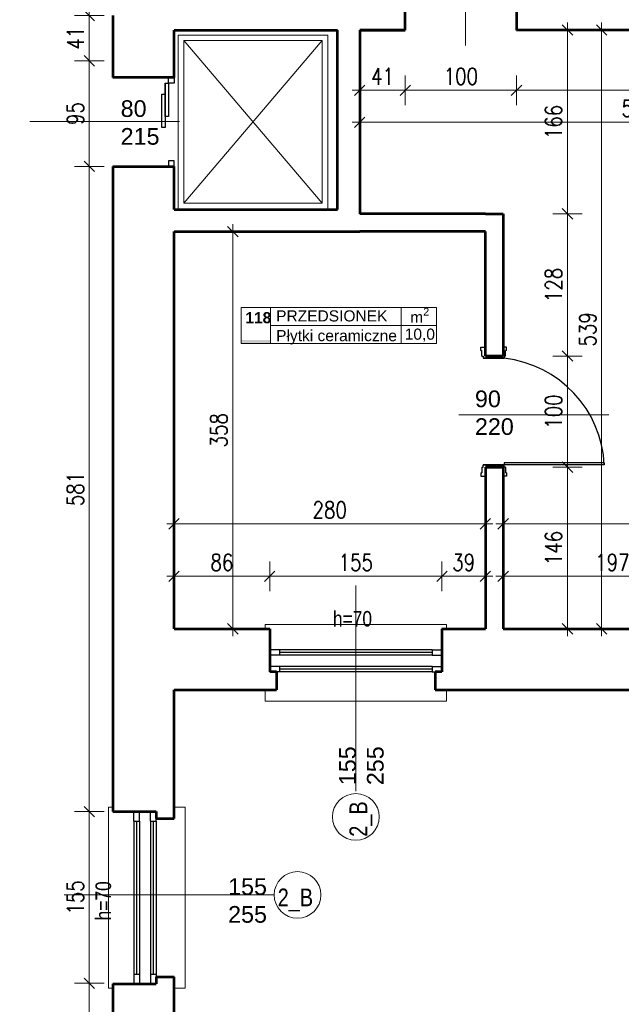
# Model space of a CAD drawing. Header units: millimetres. Extents: x 56977 to 67992, y 30187 to 42235.
# Tile 55 of 130: x 59869 to 60410, y 35043 to 35929. Entities that reach past the tile are written whole.
import ezdxf

# ---------------------------------------------------------------- set-up
doc = ezdxf.new("R2010")
doc.units = ezdxf.units.MM
doc.header["$MEASUREMENT"] = 0
doc.layers.get('0').update_dxf_attribs({"lineweight": 13})
doc.layers.get('DEFPOINTS').update_dxf_attribs({"lineweight": 13})
doc.layers.add('AI-OKNA', color=4, linetype='Continuous')
for name, color, linetype, lineweight in [('AI-OPISY', 3, 'Continuous', 13), ('AI_MURY', 40, 'Continuous', 53), ('AI_WIDOK', 8, 'Continuous', 13), ('Lines', 7, 'Continuous', 13), ('OPISY TABELKI', 30, 'Continuous', 13), ('wymiary', 8, 'Continuous', 13)]:
    doc.layers.add(name, color=color, linetype=linetype, lineweight=lineweight)
doc.styles.add('GENERATED_STYLE_2', font='txt.shx')
doc.styles.get("Standard").update_dxf_attribs({"font": 'txt.shx'})
doc.styles.add('Style-ROMANS', font='ROMANS.shx')
doc.styles.add('WYMIAROWY-08', font='ROMANS.shx', dxfattribs={"width": 0.8})
doc.dimstyles.new('DYBY', dxfattribs={"dimscale": 100, "dimtxt": 0.15, "dimasz": 0.05, "dimexe": 0.05, "dimexo": 0.1, "dimgap": 0.05, "dimtad": 1, "dimdec": 0, "dimdsep": 46, "dimlunit": 5, "dimtxsty": 'WYMIAROWY-08', "dimblk": 'M_STRZ', "dimcen": 0.1, "dimse1": 1, "dimse2": 1, "dimclrd": 7, "dimclre": 7, "dimclrt": 1, "dimadec": 0, "dimazin": 0, "dimtfac": 1, "dimtdec": 0, "dimtmove": 2, "dimatfit": 3, "dimldrblk": 'M_STRZ', "dimfxl": 0, "dimtolj": 1, "dimarcsym": 0})

# ---------------------------------------------------------------- blocks, each defined once
blk = doc.blocks.new('M_STRZ')
for p, q in [((0, 2.66), (0, 0)), ((-1.33, 0), (1.33, 0)), ((-0.94, -0.94), (0.94, 0.94)), ((0, 0), (0, -2.66))]:
    blk.add_line(p, q)
blk = doc.blocks.new('*U966')
at = {"layer": 'DEFPOINTS', "color": 0}
for p in [(59931.29, 35216.57), (59952.54, 35216.57), (59952.54, 35062.07)]:
    blk.add_point(p, dxfattribs=at)
at = {"layer": 'wymiary', "color": 7, "lineweight": -2}
blk.add_line((59931.29, 35067.07), (59931.29, 35211.57), dxfattribs=at)
at = {"layer": 'wymiary', "color": 7, "lineweight": -2, "xscale": 5, "yscale": 5, "zscale": 5}
for p, rotation in [((59931.29, 35216.57), 90), ((59931.29, 35062.07), 270)]:
    blk.add_blockref('M_STRZ', p, dxfattribs=dict(at, rotation=rotation))
at = {"layer": 'wymiary', "color": 1, "insert": (59918.79, 35139.32), "char_height": 15, "attachment_point": 5, "rotation": 90, "style": 'WYMIAROWY-08'}
blk.add_mtext('155', dxfattribs=at)
blk = doc.blocks.new('*D2499')
at = {"layer": 'DEFPOINTS'}
for p in [(59931.29, 35216.57), (59952.54, 35216.57), (59943.79, 35123.84), (59952.54, 35062.07)]:
    blk.add_point(p, dxfattribs=at)
at = {"layer": 'wymiary', "color": 7}
blk.add_blockref('*U966', (0, 0), dxfattribs=at)
blk = doc.blocks.new('*U982')
at = {"layer": 'DEFPOINTS', "color": 0}
for p in [(59931.29, 35983.07), (59957.54, 35983.07), (59957.54, 35933.07)]:
    blk.add_point(p, dxfattribs=at)
at = {"layer": 'wymiary', "color": 7, "lineweight": -2}
blk.add_line((59931.29, 35938.07), (59931.29, 35978.07), dxfattribs=at)
at = {"layer": 'wymiary', "color": 7, "lineweight": -2, "xscale": 5, "yscale": 5, "zscale": 5}
for p, rotation in [((59931.29, 35983.07), 90), ((59931.29, 35933.07), 270)]:
    blk.add_blockref('M_STRZ', p, dxfattribs=dict(at, rotation=rotation))
at = {"layer": 'wymiary', "color": 1, "insert": (59918.79, 35958.07), "char_height": 15, "attachment_point": 5, "rotation": 90, "style": 'WYMIAROWY-08'}
blk.add_mtext('50', dxfattribs=at)
blk = doc.blocks.new('*D2515')
at = {"layer": 'DEFPOINTS'}
for p in [(59931.29, 35983.07), (59957.54, 35983.07), (59943.79, 35947.45), (59957.54, 35933.07)]:
    blk.add_point(p, dxfattribs=at)
at = {"layer": 'wymiary', "color": 7}
blk.add_blockref('*U982', (0, 0), dxfattribs=at)
blk = doc.blocks.new('*U983')
at = {"layer": 'DEFPOINTS', "color": 0}
for p in [(59931.29, 35933.07), (59957.54, 35933.07), (59957.54, 35892.32)]:
    blk.add_point(p, dxfattribs=at)
at = {"layer": 'wymiary', "color": 7, "lineweight": -2}
blk.add_line((59931.29, 35897.32), (59931.29, 35928.07), dxfattribs=at)
at = {"layer": 'wymiary', "color": 7, "lineweight": -2, "xscale": 5, "yscale": 5, "zscale": 5}
for p, rotation in [((59931.29, 35933.07), 90), ((59931.29, 35892.32), 270)]:
    blk.add_blockref('M_STRZ', p, dxfattribs=dict(at, rotation=rotation))
at = {"layer": 'wymiary', "color": 1, "insert": (59918.79, 35912.69), "char_height": 15, "attachment_point": 5, "rotation": 90, "style": 'WYMIAROWY-08'}
blk.add_mtext('41', dxfattribs=at)
blk = doc.blocks.new('*D2516')
at = {"layer": 'DEFPOINTS'}
for p in [(59931.29, 35933.07), (59957.54, 35933.07), (59943.79, 35902.07), (59957.54, 35892.32)]:
    blk.add_point(p, dxfattribs=at)
at = {"layer": 'wymiary', "color": 7}
blk.add_blockref('*U983', (0, 0), dxfattribs=at)
blk = doc.blocks.new('*U984')
at = {"layer": 'DEFPOINTS', "color": 0}
for p in [(59931.29, 35892.32), (59957.54, 35892.32), (59957.54, 35797.32)]:
    blk.add_point(p, dxfattribs=at)
at = {"layer": 'wymiary', "color": 7, "lineweight": -2}
blk.add_line((59931.29, 35802.32), (59931.29, 35887.32), dxfattribs=at)
at = {"layer": 'wymiary', "color": 7, "lineweight": -2, "xscale": 5, "yscale": 5, "zscale": 5}
for p, rotation in [((59931.29, 35892.32), 90), ((59931.29, 35797.32), 270)]:
    blk.add_blockref('M_STRZ', p, dxfattribs=dict(at, rotation=rotation))
at = {"layer": 'wymiary', "color": 1, "insert": (59918.79, 35844.82), "char_height": 15, "attachment_point": 5, "rotation": 90, "style": 'WYMIAROWY-08'}
blk.add_mtext('95', dxfattribs=at)
blk = doc.blocks.new('*D2517')
at = {"layer": 'DEFPOINTS'}
for p in [(59931.29, 35892.32), (59957.54, 35892.32), (59943.79, 35834.2), (59957.54, 35797.32)]:
    blk.add_point(p, dxfattribs=at)
at = {"layer": 'wymiary', "color": 7}
blk.add_blockref('*U984', (0, 0), dxfattribs=at)
blk = doc.blocks.new('*U985')
at = {"layer": 'DEFPOINTS', "color": 0}
for p in [(59931.29, 35797.32), (59952.54, 35797.32), (59952.54, 35216.57)]:
    blk.add_point(p, dxfattribs=at)
at = {"layer": 'wymiary', "color": 7, "lineweight": -2}
blk.add_line((59931.29, 35221.57), (59931.29, 35792.32), dxfattribs=at)
at = {"layer": 'wymiary', "color": 7, "lineweight": -2, "xscale": 5, "yscale": 5, "zscale": 5}
for p, rotation in [((59931.29, 35797.32), 90), ((59931.29, 35216.57), 270)]:
    blk.add_blockref('M_STRZ', p, dxfattribs=dict(at, rotation=rotation))
at = {"layer": 'wymiary', "color": 1, "insert": (59918.79, 35506.94), "char_height": 15, "attachment_point": 5, "rotation": 90, "style": 'WYMIAROWY-08'}
blk.add_mtext('581', dxfattribs=at)
blk = doc.blocks.new('*D2518')
at = {"layer": 'DEFPOINTS'}
for p in [(59931.29, 35797.32), (59952.54, 35797.32), (59943.79, 35490.61), (59952.54, 35216.57)]:
    blk.add_point(p, dxfattribs=at)
at = {"layer": 'wymiary', "color": 7}
blk.add_blockref('*U985', (0, 0), dxfattribs=at)
blk = doc.blocks.new('*U986')
at = {"layer": 'DEFPOINTS', "color": 0}
for p in [(59931.29, 35062.07), (59952.54, 35062.07), (59952.54, 34886.57)]:
    blk.add_point(p, dxfattribs=at)
at = {"layer": 'wymiary', "color": 7, "lineweight": -2}
blk.add_line((59931.29, 34891.57), (59931.29, 35057.07), dxfattribs=at)
at = {"layer": 'wymiary', "color": 7, "lineweight": -2, "xscale": 5, "yscale": 5, "zscale": 5}
for p, rotation in [((59931.29, 35062.07), 90), ((59931.29, 34886.57), 270)]:
    blk.add_blockref('M_STRZ', p, dxfattribs=dict(at, rotation=rotation))
at = {"layer": 'wymiary', "color": 1, "insert": (59918.79, 34974.32), "char_height": 15, "attachment_point": 5, "rotation": 90, "style": 'WYMIAROWY-08'}
blk.add_mtext('176', dxfattribs=at)
blk = doc.blocks.new('*D2519')
at = {"layer": 'DEFPOINTS'}
for p in [(59931.29, 35062.07), (59952.54, 35062.07), (59943.79, 34958.84), (59952.54, 34886.57)]:
    blk.add_point(p, dxfattribs=at)
at = {"layer": 'wymiary', "color": 7}
blk.add_blockref('*U986', (0, 0), dxfattribs=at)
blk = doc.blocks.new('*U989')
at = {"layer": 'DEFPOINTS', "color": 0}
for p in [(59833.27, 40135.07), (59953.54, 40135.07), (59953.54, 31744.07)]:
    blk.add_point(p, dxfattribs=at)
at = {"layer": 'wymiary', "color": 7, "lineweight": -2}
blk.add_line((59833.27, 31749.07), (59833.27, 40130.07), dxfattribs=at)
at = {"layer": 'wymiary', "color": 7, "lineweight": -2, "xscale": 5, "yscale": 5, "zscale": 5}
for p, rotation in [((59833.27, 40135.07), 90), ((59833.27, 31744.07), 270)]:
    blk.add_blockref('M_STRZ', p, dxfattribs=dict(at, rotation=rotation))
at = {"layer": 'wymiary', "color": 1, "insert": (59820.77, 35939.57), "char_height": 15, "attachment_point": 5, "rotation": 90, "style": 'WYMIAROWY-08'}
blk.add_mtext('8391', dxfattribs=at)
blk = doc.blocks.new('*D2522')
at = {"layer": 'DEFPOINTS'}
for p in [(59833.27, 40135.07), (59953.54, 40135.07), (59845.77, 35917.52), (59953.54, 31744.07)]:
    blk.add_point(p, dxfattribs=at)
at = {"layer": 'wymiary', "color": 7}
blk.add_blockref('*U989', (0, 0), dxfattribs=at)
blk = doc.blocks.new('*U990')
at = {"layer": 'DEFPOINTS', "color": 0}
for p in [(60174.54, 35920.07), (60215.54, 35920.07), (60215.54, 35865.78)]:
    blk.add_point(p, dxfattribs=at)
at = {"layer": 'wymiary', "color": 7, "lineweight": -2}
blk.add_line((60179.54, 35865.78), (60210.54, 35865.78), dxfattribs=at)
at = {"layer": 'wymiary', "color": 7, "lineweight": -2, "xscale": 5, "yscale": 5, "zscale": 5, "rotation": 180}
blk.add_blockref('M_STRZ', (60174.54, 35865.78), dxfattribs=at)
at = {"layer": 'wymiary', "color": 7, "lineweight": -2, "xscale": 5, "yscale": 5, "zscale": 5}
blk.add_blockref('M_STRZ', (60215.54, 35865.78), dxfattribs=at)
at = {"layer": 'wymiary', "color": 1, "insert": (60195.04, 35878.28), "char_height": 15, "attachment_point": 5, "style": 'WYMIAROWY-08'}
blk.add_mtext('41', dxfattribs=at)
blk = doc.blocks.new('*D2523')
at = {"layer": 'DEFPOINTS'}
for p in [(60174.54, 35920.07), (60215.54, 35920.07), (60215.54, 35865.78), (60184.41, 35853.28)]:
    blk.add_point(p, dxfattribs=at)
at = {"layer": 'wymiary', "color": 7}
blk.add_blockref('*U990', (0, 0), dxfattribs=at)
blk = doc.blocks.new('*U991')
at = {"layer": 'DEFPOINTS', "color": 0}
for p in [(60215.54, 35920.07), (60315.54, 35920.07), (60315.54, 35865.78)]:
    blk.add_point(p, dxfattribs=at)
at = {"layer": 'wymiary', "color": 7, "lineweight": -2}
blk.add_line((60220.54, 35865.78), (60310.54, 35865.78), dxfattribs=at)
at = {"layer": 'wymiary', "color": 7, "lineweight": -2, "xscale": 5, "yscale": 5, "zscale": 5, "rotation": 180}
blk.add_blockref('M_STRZ', (60215.54, 35865.78), dxfattribs=at)
at = {"layer": 'wymiary', "color": 7, "lineweight": -2, "xscale": 5, "yscale": 5, "zscale": 5}
blk.add_blockref('M_STRZ', (60315.54, 35865.78), dxfattribs=at)
at = {"layer": 'wymiary', "color": 1, "insert": (60265.54, 35878.28), "char_height": 15, "attachment_point": 5, "style": 'WYMIAROWY-08'}
blk.add_mtext('100', dxfattribs=at)
blk = doc.blocks.new('*D2524')
at = {"layer": 'DEFPOINTS'}
for p in [(60215.54, 35920.07), (60315.54, 35920.07), (60315.54, 35865.78), (60250.06, 35853.28)]:
    blk.add_point(p, dxfattribs=at)
at = {"layer": 'wymiary', "color": 7}
blk.add_blockref('*U991', (0, 0), dxfattribs=at)
blk = doc.blocks.new('*U992')
at = {"layer": 'DEFPOINTS', "color": 0}
for p in [(60315.54, 35920.07), (60676.54, 35920.07), (60676.54, 35865.78)]:
    blk.add_point(p, dxfattribs=at)
at = {"layer": 'wymiary', "color": 7, "lineweight": -2}
blk.add_line((60320.54, 35865.78), (60671.54, 35865.78), dxfattribs=at)
at = {"layer": 'wymiary', "color": 7, "lineweight": -2, "xscale": 5, "yscale": 5, "zscale": 5, "rotation": 180}
blk.add_blockref('M_STRZ', (60315.54, 35865.78), dxfattribs=at)
at = {"layer": 'wymiary', "color": 7, "lineweight": -2, "xscale": 5, "yscale": 5, "zscale": 5}
blk.add_blockref('M_STRZ', (60676.54, 35865.78), dxfattribs=at)
at = {"layer": 'wymiary', "color": 1, "insert": (60496.04, 35878.28), "char_height": 15, "attachment_point": 5, "style": 'WYMIAROWY-08'}
blk.add_mtext('361', dxfattribs=at)
blk = doc.blocks.new('*D2525')
at = {"layer": 'DEFPOINTS'}
for p in [(60315.54, 35920.07), (60676.54, 35920.07), (60676.54, 35865.78), (60479.7, 35853.28)]:
    blk.add_point(p, dxfattribs=at)
at = {"layer": 'wymiary', "color": 7}
blk.add_blockref('*U992', (0, 0), dxfattribs=at)
blk = doc.blocks.new('*U993')
at = {"layer": 'DEFPOINTS', "color": 0}
for p in [(60174.54, 35865.78), (60676.54, 35865.78), (60676.54, 35837.06)]:
    blk.add_point(p, dxfattribs=at)
at = {"layer": 'wymiary', "color": 7, "lineweight": -2}
blk.add_line((60179.54, 35837.06), (60671.54, 35837.06), dxfattribs=at)
at = {"layer": 'wymiary', "color": 7, "lineweight": -2, "xscale": 5, "yscale": 5, "zscale": 5, "rotation": 180}
blk.add_blockref('M_STRZ', (60174.54, 35837.06), dxfattribs=at)
at = {"layer": 'wymiary', "color": 7, "lineweight": -2, "xscale": 5, "yscale": 5, "zscale": 5}
blk.add_blockref('M_STRZ', (60676.54, 35837.06), dxfattribs=at)
at = {"layer": 'wymiary', "color": 1, "insert": (60425.54, 35849.56), "char_height": 15, "attachment_point": 5, "style": 'WYMIAROWY-08'}
blk.add_mtext('502', dxfattribs=at)
blk = doc.blocks.new('*D2526')
at = {"layer": 'DEFPOINTS'}
for p in [(60174.54, 35865.78), (60676.54, 35865.78), (60676.54, 35837.06), (60409.2, 35824.56)]:
    blk.add_point(p, dxfattribs=at)
at = {"layer": 'wymiary', "color": 7}
blk.add_blockref('*U993', (0, 0), dxfattribs=at)
blk = doc.blocks.new('*U996')
at = {"layer": 'DEFPOINTS', "color": 0}
for p in [(60500.04, 35428.34), (60303.54, 35381.07), (60500.04, 35381.07)]:
    blk.add_point(p, dxfattribs=at)
at = {"layer": 'wymiary', "color": 7, "lineweight": -2}
blk.add_line((60308.54, 35428.34), (60495.04, 35428.34), dxfattribs=at)
at = {"layer": 'wymiary', "color": 7, "lineweight": -2, "xscale": 5, "yscale": 5, "zscale": 5, "rotation": 180}
blk.add_blockref('M_STRZ', (60303.54, 35428.34), dxfattribs=at)
at = {"layer": 'wymiary', "color": 7, "lineweight": -2, "xscale": 5, "yscale": 5, "zscale": 5}
blk.add_blockref('M_STRZ', (60500.04, 35428.34), dxfattribs=at)
at = {"layer": 'wymiary', "color": 1, "insert": (60401.79, 35440.84), "char_height": 15, "attachment_point": 5, "style": 'WYMIAROWY-08'}
blk.add_mtext('197', dxfattribs=at)
blk = doc.blocks.new('*D2529')
at = {"layer": 'DEFPOINTS'}
for p in [(60386.31, 35440.84), (60500.04, 35428.34), (60303.54, 35381.07), (60500.04, 35381.07)]:
    blk.add_point(p, dxfattribs=at)
at = {"layer": 'wymiary', "color": 7}
blk.add_blockref('*U996', (0, 0), dxfattribs=at)
blk = doc.blocks.new('*U999')
at = {"layer": 'DEFPOINTS', "color": 0}
for p in [(60093.54, 35428.34), (60007.54, 35381.07), (60093.54, 35381.07)]:
    blk.add_point(p, dxfattribs=at)
at = {"layer": 'wymiary', "color": 7, "lineweight": -2}
blk.add_line((60012.54, 35428.34), (60088.54, 35428.34), dxfattribs=at)
at = {"layer": 'wymiary', "color": 7, "lineweight": -2, "xscale": 5, "yscale": 5, "zscale": 5, "rotation": 180}
blk.add_blockref('M_STRZ', (60007.54, 35428.34), dxfattribs=at)
at = {"layer": 'wymiary', "color": 7, "lineweight": -2, "xscale": 5, "yscale": 5, "zscale": 5}
blk.add_blockref('M_STRZ', (60093.54, 35428.34), dxfattribs=at)
at = {"layer": 'wymiary', "color": 1, "insert": (60050.54, 35440.84), "char_height": 15, "attachment_point": 5, "style": 'WYMIAROWY-08'}
blk.add_mtext('86', dxfattribs=at)
blk = doc.blocks.new('*D2532')
at = {"layer": 'DEFPOINTS'}
for p in [(60039.91, 35440.84), (60093.54, 35428.34), (60007.54, 35381.07), (60093.54, 35381.07)]:
    blk.add_point(p, dxfattribs=at)
at = {"layer": 'wymiary', "color": 7}
blk.add_blockref('*U999', (0, 0), dxfattribs=at)
blk = doc.blocks.new('*U1000')
at = {"layer": 'DEFPOINTS', "color": 0}
for p in [(60248.54, 35428.34), (60093.54, 35381.07), (60248.54, 35381.07)]:
    blk.add_point(p, dxfattribs=at)
at = {"layer": 'wymiary', "color": 7, "lineweight": -2}
blk.add_line((60098.54, 35428.34), (60243.54, 35428.34), dxfattribs=at)
at = {"layer": 'wymiary', "color": 7, "lineweight": -2, "xscale": 5, "yscale": 5, "zscale": 5, "rotation": 180}
blk.add_blockref('M_STRZ', (60093.54, 35428.34), dxfattribs=at)
at = {"layer": 'wymiary', "color": 7, "lineweight": -2, "xscale": 5, "yscale": 5, "zscale": 5}
blk.add_blockref('M_STRZ', (60248.54, 35428.34), dxfattribs=at)
at = {"layer": 'wymiary', "color": 1, "insert": (60171.04, 35440.84), "char_height": 15, "attachment_point": 5, "style": 'WYMIAROWY-08'}
blk.add_mtext('155', dxfattribs=at)
blk = doc.blocks.new('*D2533')
at = {"layer": 'DEFPOINTS'}
for p in [(60155.56, 35440.84), (60248.54, 35428.34), (60093.54, 35381.07), (60248.54, 35381.07)]:
    blk.add_point(p, dxfattribs=at)
at = {"layer": 'wymiary', "color": 7}
blk.add_blockref('*U1000', (0, 0), dxfattribs=at)
blk = doc.blocks.new('*U1001')
at = {"layer": 'DEFPOINTS', "color": 0}
for p in [(60287.54, 35428.34), (60248.54, 35381.07), (60287.54, 35381.07)]:
    blk.add_point(p, dxfattribs=at)
at = {"layer": 'wymiary', "color": 7, "lineweight": -2}
blk.add_line((60253.54, 35428.34), (60282.54, 35428.34), dxfattribs=at)
at = {"layer": 'wymiary', "color": 7, "lineweight": -2, "xscale": 5, "yscale": 5, "zscale": 5, "rotation": 180}
blk.add_blockref('M_STRZ', (60248.54, 35428.34), dxfattribs=at)
at = {"layer": 'wymiary', "color": 7, "lineweight": -2, "xscale": 5, "yscale": 5, "zscale": 5}
blk.add_blockref('M_STRZ', (60287.54, 35428.34), dxfattribs=at)
at = {"layer": 'wymiary', "color": 1, "insert": (60268.04, 35440.84), "char_height": 15, "attachment_point": 5, "style": 'WYMIAROWY-08'}
blk.add_mtext('39', dxfattribs=at)
blk = doc.blocks.new('*D2534')
at = {"layer": 'DEFPOINTS'}
for p in [(60257.41, 35440.84), (60287.54, 35428.34), (60248.54, 35381.07), (60287.54, 35381.07)]:
    blk.add_point(p, dxfattribs=at)
at = {"layer": 'wymiary', "color": 7}
blk.add_blockref('*U1001', (0, 0), dxfattribs=at)
blk = doc.blocks.new('*U1008')
at = {"layer": 'DEFPOINTS', "color": 0}
for p in [(60321.54, 35526.57), (60321.54, 35381.07), (60361.46, 35381.07)]:
    blk.add_point(p, dxfattribs=at)
at = {"layer": 'wymiary', "color": 7, "lineweight": -2}
blk.add_line((60361.46, 35521.57), (60361.46, 35386.07), dxfattribs=at)
at = {"layer": 'wymiary', "color": 7, "lineweight": -2, "xscale": 5, "yscale": 5, "zscale": 5}
for p, rotation in [((60361.46, 35526.57), 90), ((60361.46, 35381.07), 270)]:
    blk.add_blockref('M_STRZ', p, dxfattribs=dict(at, rotation=rotation))
at = {"layer": 'wymiary', "color": 1, "insert": (60348.96, 35453.82), "char_height": 15, "attachment_point": 5, "rotation": 90, "style": 'WYMIAROWY-08'}
blk.add_mtext('146', dxfattribs=at)
blk = doc.blocks.new('*D2541')
at = {"layer": 'DEFPOINTS'}
for p in [(60321.54, 35526.57), (60348.96, 35469.3), (60321.54, 35381.07), (60361.46, 35381.07)]:
    blk.add_point(p, dxfattribs=at)
at = {"layer": 'wymiary', "color": 7}
blk.add_blockref('*U1008', (0, 0), dxfattribs=at)
blk = doc.blocks.new('*U1009')
at = {"layer": 'DEFPOINTS', "color": 0}
for p in [(60321.54, 35920.07), (60321.54, 35381.07), (60392.1, 35381.07)]:
    blk.add_point(p, dxfattribs=at)
at = {"layer": 'wymiary', "color": 7, "lineweight": -2}
blk.add_line((60392.1, 35915.07), (60392.1, 35386.07), dxfattribs=at)
at = {"layer": 'wymiary', "color": 7, "lineweight": -2, "xscale": 5, "yscale": 5, "zscale": 5}
for p, rotation in [((60392.1, 35920.07), 90), ((60392.1, 35381.07), 270)]:
    blk.add_blockref('M_STRZ', p, dxfattribs=dict(at, rotation=rotation))
at = {"layer": 'wymiary', "color": 1, "insert": (60379.6, 35650.57), "char_height": 15, "attachment_point": 5, "rotation": 90, "style": 'WYMIAROWY-08'}
blk.add_mtext('539', dxfattribs=at)
blk = doc.blocks.new('*D2542')
at = {"layer": 'DEFPOINTS'}
for p in [(60321.54, 35920.07), (60379.6, 35666.9), (60321.54, 35381.07), (60392.1, 35381.07)]:
    blk.add_point(p, dxfattribs=at)
at = {"layer": 'wymiary', "color": 7}
blk.add_blockref('*U1009', (0, 0), dxfattribs=at)
blk = doc.blocks.new('*U1010')
at = {"layer": 'DEFPOINTS', "color": 0}
for p in [(60007.54, 35738.57), (60007.54, 35381.07), (60060.4, 35381.07)]:
    blk.add_point(p, dxfattribs=at)
at = {"layer": 'wymiary', "color": 7, "lineweight": -2}
blk.add_line((60060.4, 35733.57), (60060.4, 35386.07), dxfattribs=at)
at = {"layer": 'wymiary', "color": 7, "lineweight": -2, "xscale": 5, "yscale": 5, "zscale": 5}
for p, rotation in [((60060.4, 35738.57), 90), ((60060.4, 35381.07), 270)]:
    blk.add_blockref('M_STRZ', p, dxfattribs=dict(at, rotation=rotation))
at = {"layer": 'wymiary', "color": 1, "insert": (60047.9, 35559.82), "char_height": 15, "attachment_point": 5, "rotation": 90, "style": 'WYMIAROWY-08'}
blk.add_mtext('358', dxfattribs=at)
blk = doc.blocks.new('*D2543')
at = {"layer": 'DEFPOINTS'}
for p in [(60007.54, 35738.57), (60047.9, 35576.15), (60007.54, 35381.07), (60060.4, 35381.07)]:
    blk.add_point(p, dxfattribs=at)
at = {"layer": 'wymiary', "color": 7}
blk.add_blockref('*U1010', (0, 0), dxfattribs=at)
blk = doc.blocks.new('*U1011')
at = {"layer": 'DEFPOINTS', "color": 0}
for p in [(60287.54, 35475.62), (60007.54, 35428.34), (60287.54, 35428.34)]:
    blk.add_point(p, dxfattribs=at)
at = {"layer": 'wymiary', "color": 7, "lineweight": -2}
blk.add_line((60012.54, 35475.62), (60282.54, 35475.62), dxfattribs=at)
at = {"layer": 'wymiary', "color": 7, "lineweight": -2, "xscale": 5, "yscale": 5, "zscale": 5, "rotation": 180}
blk.add_blockref('M_STRZ', (60007.54, 35475.62), dxfattribs=at)
at = {"layer": 'wymiary', "color": 7, "lineweight": -2, "xscale": 5, "yscale": 5, "zscale": 5}
blk.add_blockref('M_STRZ', (60287.54, 35475.62), dxfattribs=at)
at = {"layer": 'wymiary', "color": 1, "insert": (60147.54, 35488.12), "char_height": 15, "attachment_point": 5, "style": 'WYMIAROWY-08'}
blk.add_mtext('280', dxfattribs=at)
blk = doc.blocks.new('*D2544')
at = {"layer": 'DEFPOINTS'}
for p in [(60131.2, 35488.12), (60287.54, 35475.62), (60007.54, 35428.34), (60287.54, 35428.34)]:
    blk.add_point(p, dxfattribs=at)
at = {"layer": 'wymiary', "color": 7}
blk.add_blockref('*U1011', (0, 0), dxfattribs=at)
blk = doc.blocks.new('*U1395')
at = {"layer": 'DEFPOINTS', "color": 0}
for p in [(60321.54, 35626.57), (60321.54, 35526.57), (60361.46, 35526.57)]:
    blk.add_point(p, dxfattribs=at)
at = {"layer": 'wymiary', "color": 7, "lineweight": -2}
blk.add_line((60361.46, 35621.57), (60361.46, 35531.57), dxfattribs=at)
at = {"layer": 'wymiary', "color": 7, "lineweight": -2, "xscale": 5, "yscale": 5, "zscale": 5}
for p, rotation in [((60361.46, 35626.57), 90), ((60361.46, 35526.57), 270)]:
    blk.add_blockref('M_STRZ', p, dxfattribs=dict(at, rotation=rotation))
at = {"layer": 'wymiary', "color": 1, "insert": (60348.96, 35576.57), "char_height": 15, "attachment_point": 5, "rotation": 90, "style": 'WYMIAROWY-08'}
blk.add_mtext('100', dxfattribs=at)
blk = doc.blocks.new('*D2926')
at = {"layer": 'DEFPOINTS'}
for p in [(60321.54, 35626.57), (60348.96, 35592.05), (60321.54, 35526.57), (60361.46, 35526.57)]:
    blk.add_point(p, dxfattribs=at)
at = {"layer": 'wymiary', "color": 7}
blk.add_blockref('*U1395', (0, 0), dxfattribs=at)
blk = doc.blocks.new('*U1396')
at = {"layer": 'DEFPOINTS', "color": 0}
for p in [(60321.54, 35754.57), (60321.54, 35626.57), (60361.46, 35626.57)]:
    blk.add_point(p, dxfattribs=at)
at = {"layer": 'wymiary', "color": 7, "lineweight": -2}
blk.add_line((60361.46, 35749.57), (60361.46, 35631.57), dxfattribs=at)
at = {"layer": 'wymiary', "color": 7, "lineweight": -2, "xscale": 5, "yscale": 5, "zscale": 5}
for p, rotation in [((60361.46, 35754.57), 90), ((60361.46, 35626.57), 270)]:
    blk.add_blockref('M_STRZ', p, dxfattribs=dict(at, rotation=rotation))
at = {"layer": 'wymiary', "color": 1, "insert": (60348.96, 35690.57), "char_height": 15, "attachment_point": 5, "rotation": 90, "style": 'WYMIAROWY-08'}
blk.add_mtext('128', dxfattribs=at)
blk = doc.blocks.new('*D2927')
at = {"layer": 'DEFPOINTS'}
for p in [(60321.54, 35754.57), (60348.96, 35706.05), (60321.54, 35626.57), (60361.46, 35626.57)]:
    blk.add_point(p, dxfattribs=at)
at = {"layer": 'wymiary', "color": 7}
blk.add_blockref('*U1396', (0, 0), dxfattribs=at)
blk = doc.blocks.new('*U1397')
at = {"layer": 'DEFPOINTS', "color": 0}
for p in [(60321.54, 35920.07), (60321.54, 35754.57), (60361.46, 35754.57)]:
    blk.add_point(p, dxfattribs=at)
at = {"layer": 'wymiary', "color": 7, "lineweight": -2}
blk.add_line((60361.46, 35915.07), (60361.46, 35759.57), dxfattribs=at)
at = {"layer": 'wymiary', "color": 7, "lineweight": -2, "xscale": 5, "yscale": 5, "zscale": 5}
for p, rotation in [((60361.46, 35920.07), 90), ((60361.46, 35754.57), 270)]:
    blk.add_blockref('M_STRZ', p, dxfattribs=dict(at, rotation=rotation))
at = {"layer": 'wymiary', "color": 1, "insert": (60348.96, 35837.32), "char_height": 15, "attachment_point": 5, "rotation": 90, "style": 'WYMIAROWY-08'}
blk.add_mtext('166', dxfattribs=at)
blk = doc.blocks.new('*D2928')
at = {"layer": 'DEFPOINTS'}
for p in [(60321.54, 35920.07), (60348.96, 35852.8), (60321.54, 35754.57), (60361.46, 35754.57)]:
    blk.add_point(p, dxfattribs=at)
at = {"layer": 'wymiary', "color": 7}
blk.add_blockref('*U1397', (0, 0), dxfattribs=at)
blk = doc.blocks.new('*U1418')
at = {"layer": 'DEFPOINTS', "color": 0}
for p in [(60676.54, 35475.62), (60303.54, 35428.34), (60676.54, 35428.34)]:
    blk.add_point(p, dxfattribs=at)
at = {"layer": 'wymiary', "color": 7, "lineweight": -2}
blk.add_line((60308.54, 35475.62), (60671.54, 35475.62), dxfattribs=at)
at = {"layer": 'wymiary', "color": 7, "lineweight": -2, "xscale": 5, "yscale": 5, "zscale": 5, "rotation": 180}
blk.add_blockref('M_STRZ', (60303.54, 35475.62), dxfattribs=at)
at = {"layer": 'wymiary', "color": 7, "lineweight": -2, "xscale": 5, "yscale": 5, "zscale": 5}
blk.add_blockref('M_STRZ', (60676.54, 35475.62), dxfattribs=at)
at = {"layer": 'wymiary', "color": 1, "insert": (60490.04, 35488.12), "char_height": 15, "attachment_point": 5, "style": 'WYMIAROWY-08'}
blk.add_mtext('373', dxfattribs=at)
blk = doc.blocks.new('*D2949')
at = {"layer": 'DEFPOINTS'}
for p in [(60473.7, 35488.12), (60676.54, 35475.62), (60303.54, 35428.34), (60676.54, 35428.34)]:
    blk.add_point(p, dxfattribs=at)
at = {"layer": 'wymiary', "color": 7}
blk.add_blockref('*U1418', (0, 0), dxfattribs=at)

msp = doc.modelspace()

# ---------------------------------------------------------------- hatches: boundary and pattern name
at = {"layer": 'OPISY TABELKI', "extrusion": (0, 0, -1)}
msp.add_hatch(color=256, dxfattribs=at).paths.add_polyline_path([(-60094.31, 35638.04), (-60094.31, 35640.99), (-60067.96, 35640.99), (-60067.96, 35638.04)], flags=16)

# ---------------------------------------------------------------- linework, layer by layer
at = {"layer": 'AI-OKNA'}
for p, q in [((60002.54, 35872.32), (60002.54, 35877.32)), ((60007.54, 35877.32), (60007.54, 35872.32)), ((59999.54, 35872.32), (60002.54, 35872.32)), ((59999.54, 35842.32), (59999.54, 35872.32)), ((59999.54, 35872.32), (59999.54, 35842.32)), ((60007.54, 35872.32), (60002.54, 35872.32)), ((60002.54, 35872.32), (60002.54, 35842.32)), ((59996.54, 35832.32), (59996.54, 35862.32)), ((59996.54, 35862.32), (59999.54, 35862.32)), ((60002.54, 35842.32), (59999.54, 35842.32)), ((59999.54, 35842.32), (59999.54, 35832.32)), ((59999.54, 35832.32), (59996.54, 35832.32)), ((60007.54, 35802.32), (60002.54, 35802.32)), ((60002.54, 35802.32), (60002.54, 35797.32)), ((60007.54, 35797.32), (60007.54, 35802.32)), ((60283.54, 35631.57), (60283.54, 35634.57)), ((60283.54, 35634.57), (60287.54, 35634.57)), ((60283.54, 35634.57), (60287.54, 35634.57)), ((60283.54, 35631.57), (60283.54, 35634.57)), ((60283.54, 35631.57), (60284.54, 35631.57)), ((60283.54, 35631.57), (60284.54, 35631.57)), ((60284.54, 35626.57), (60284.54, 35631.57)), ((60284.54, 35626.57), (60284.54, 35631.57)), ((60284.54, 35626.57), (60285.54, 35626.57)), ((60284.54, 35626.57), (60285.54, 35626.57)), ((60285.54, 35626.57), (60285.54, 35624.57)), ((60285.54, 35626.57), (60285.54, 35624.57)), ((60306.54, 35634.57), (60303.54, 35634.57)), ((60306.54, 35634.57), (60303.54, 35634.57)), ((60304.54, 35626.57), (60304.54, 35624.57)), ((60305.54, 35626.57), (60304.54, 35626.57)), ((60304.54, 35626.57), (60304.54, 35624.57)), ((60305.54, 35626.57), (60304.54, 35626.57)), ((60305.54, 35626.57), (60305.54, 35631.57)), ((60306.54, 35631.57), (60305.54, 35631.57)), ((60305.54, 35626.57), (60305.54, 35631.57)), ((60306.54, 35631.57), (60305.54, 35631.57)), ((60306.54, 35631.57), (60306.54, 35634.57)), ((60306.54, 35631.57), (60306.54, 35634.57)), ((60285.54, 35624.57), (60304.54, 35624.57)), ((60304.54, 35624.57), (60285.54, 35624.57)), ((60304.54, 35530.57), (60304.54, 35528.57)), ((60394.54, 35530.57), (60304.54, 35530.57)), ((60394.54, 35530.57), (60394.54, 35528.57)), ((60283.54, 35521.57), (60284.54, 35521.57)), ((60283.54, 35521.57), (60283.54, 35518.57)), ((60283.54, 35521.57), (60284.54, 35521.57)), ((60283.54, 35521.57), (60283.54, 35518.57)), ((60284.54, 35526.57), (60285.54, 35526.57)), ((60284.54, 35526.57), (60284.54, 35521.57)), ((60284.54, 35526.57), (60285.54, 35526.57)), ((60284.54, 35526.57), (60284.54, 35521.57)), ((60285.54, 35528.57), (60304.54, 35528.57)), ((60285.54, 35526.57), (60285.54, 35528.57)), ((60285.54, 35526.57), (60285.54, 35528.57)), ((60304.54, 35528.57), (60285.54, 35528.57)), ((60304.54, 35526.57), (60304.54, 35528.57)), ((60304.54, 35526.57), (60304.54, 35528.57)), ((60394.54, 35528.57), (60304.54, 35528.57)), ((60305.54, 35526.57), (60304.54, 35526.57)), ((60305.54, 35526.57), (60304.54, 35526.57)), ((60305.54, 35526.57), (60305.54, 35521.57)), ((60305.54, 35526.57), (60305.54, 35521.57)), ((60306.54, 35521.57), (60305.54, 35521.57)), ((60306.54, 35521.57), (60305.54, 35521.57)), ((60306.54, 35521.57), (60306.54, 35518.57)), ((60306.54, 35521.57), (60306.54, 35518.57)), ((60283.54, 35518.57), (60287.54, 35518.57)), ((60283.54, 35518.57), (60287.54, 35518.57)), ((60306.54, 35518.57), (60302.54, 35518.57)), ((60306.54, 35518.57), (60302.54, 35518.57)), ((60107.29, 35362.32), (60093.54, 35362.32)), ((60102.29, 35362.32), (60102.29, 35357.32)), ((60239.79, 35362.32), (60107.29, 35362.32)), ((60239.79, 35362.32), (60248.54, 35362.32)), ((60239.79, 35362.32), (60239.79, 35357.32)), ((60107.29, 35357.32), (60093.54, 35357.32)), ((60239.79, 35359.82), (60102.29, 35359.82)), ((60239.79, 35357.32), (60107.29, 35357.32)), ((60239.79, 35357.32), (60248.54, 35357.32)), ((60107.29, 35347.32), (60093.54, 35347.32)), ((60102.29, 35347.32), (60102.29, 35342.32)), ((60239.79, 35344.82), (60102.29, 35344.82)), ((60239.79, 35347.32), (60107.29, 35347.32)), ((60239.79, 35347.32), (60248.54, 35347.32)), ((60239.79, 35347.32), (60239.79, 35342.32)), ((60107.29, 35342.32), (60099.79, 35342.32)), ((60239.79, 35342.32), (60107.29, 35342.32)), ((60239.79, 35342.32), (60242.29, 35342.32)), ((59971.29, 35207.82), (59971.29, 35216.57)), ((59976.29, 35207.82), (59976.29, 35216.57)), ((59986.29, 35207.82), (59986.29, 35216.57)), ((59991.29, 35207.82), (59991.29, 35210.32)), ((59971.29, 35207.82), (59971.29, 35075.32)), ((59971.29, 35207.82), (59976.29, 35207.82)), ((59973.79, 35207.82), (59973.79, 35070.32)), ((59976.29, 35207.82), (59976.29, 35075.32)), ((59986.29, 35207.82), (59986.29, 35075.32)), ((59986.29, 35207.82), (59991.29, 35207.82)), ((59988.79, 35207.82), (59988.79, 35070.32)), ((59991.29, 35207.82), (59991.29, 35075.32)), ((59971.29, 35075.32), (59971.29, 35061.57)), ((59971.29, 35070.32), (59976.29, 35070.32)), ((59976.29, 35075.32), (59976.29, 35061.57)), ((59986.29, 35075.32), (59986.29, 35061.57)), ((59986.29, 35070.32), (59991.29, 35070.32)), ((59991.29, 35075.32), (59991.29, 35067.82))]:
    msp.add_line(p, q, dxfattribs=at)
msp.add_arc((60293.43, 35523.97), 101.21, 2.60547, 83.69931, dxfattribs=at)
at = {"layer": 'AI-OPISY'}
for p, q in [((60269.79, 35906.18), (60269.79, 36041.07)), ((60012.54, 35837.64), (59877.65, 35837.64)), ((60263.72, 35573.57), (60398.61, 35573.57)), ((60171.04, 35235.03), (60171.04, 35420.11)), ((60093.83, 35141.57), (59908.74, 35141.57)), ((60097.58, 35141.57), (59912.49, 35141.57))]:
    msp.add_line(p, q, dxfattribs=at)
for centre in [(60171.04, 35211.8), (60118.58, 35141.57)]:
    msp.add_circle(centre, 21, dxfattribs=at)
at = {"layer": 'AI_MURY'}
for p, q in [((60215.54, 35920.07), (60215.54, 35968.07)), ((60315.54, 35968.07), (60315.54, 35920.07)), ((59952.54, 35933.07), (59952.54, 35877.32)), ((60007.54, 35877.32), (60007.54, 35920.07)), ((60007.54, 35920.07), (60154.54, 35920.07)), ((60154.54, 35758.57), (60154.54, 35920.07)), ((60215.54, 35920.07), (60174.54, 35920.07)), ((60174.54, 35920.07), (60174.54, 35754.57)), ((60174.54, 35920.07), (60215.54, 35920.07)), ((60676.54, 35920.07), (60315.54, 35920.07)), ((60007.54, 35877.32), (59952.54, 35877.32)), ((59952.54, 35797.32), (59952.54, 35696.07)), ((59952.54, 35797.32), (60007.54, 35797.32)), ((60007.54, 35758.57), (60007.54, 35797.32)), ((60007.54, 35758.57), (60154.54, 35758.57)), ((60287.54, 35754.57), (60174.54, 35754.57)), ((60287.54, 35754.57), (60303.54, 35754.57)), ((60303.54, 35754.57), (60303.54, 35626.57)), ((60007.54, 35738.57), (60174.54, 35738.57)), ((60007.54, 35381.07), (60007.54, 35738.57)), ((60287.54, 35738.57), (60174.54, 35738.57)), ((60287.54, 35626.57), (60287.54, 35738.57)), ((59952.54, 35696.07), (59952.54, 35216.57)), ((60303.54, 35626.57), (60287.54, 35626.57)), ((60287.54, 35626.57), (60302.54, 35626.57)), ((60302.54, 35626.57), (60287.54, 35626.57)), ((60303.54, 35526.57), (60287.54, 35526.57)), ((60287.54, 35526.57), (60287.54, 35381.07)), ((60302.54, 35526.57), (60287.54, 35526.57)), ((60287.54, 35526.57), (60302.54, 35526.57)), ((60303.54, 35526.57), (60303.54, 35381.07)), ((60007.54, 35381.07), (60093.54, 35381.07)), ((60007.54, 35381.07), (60093.54, 35381.07)), ((60093.54, 35381.07), (60093.54, 35342.32)), ((60248.54, 35381.07), (60287.54, 35381.07)), ((60248.54, 35381.07), (60248.54, 35342.32)), ((60303.54, 35381.07), (60500.04, 35381.07)), ((60099.79, 35342.32), (60093.54, 35342.32)), ((60099.79, 35342.32), (60099.79, 35326.07)), ((60248.54, 35342.32), (60242.29, 35342.32)), ((60242.29, 35342.32), (60242.29, 35326.07)), ((60007.54, 35210.32), (60007.54, 35326.07)), ((60007.54, 35326.07), (60099.79, 35326.07)), ((60242.29, 35326.07), (60506.29, 35326.07)), ((59952.54, 35216.57), (59991.29, 35216.57)), ((59991.29, 35216.57), (59991.29, 35210.32)), ((59991.29, 35210.32), (60007.54, 35210.32)), ((59952.54, 35061.57), (59952.54, 34925.07)), ((59952.54, 35061.57), (59991.29, 35061.57)), ((59991.29, 35067.82), (59991.29, 35061.57)), ((59991.29, 35067.82), (60007.54, 35067.82)), ((60007.54, 34880.32), (60007.54, 35067.82))]:
    msp.add_line(p, q, dxfattribs=at)
at = {"layer": 'AI_WIDOK', "color": 251, "linetype": 'Continuous'}
for p, q in [((60089.54, 35316.07), (60089.54, 35326.07)), ((60252.54, 35316.07), (60252.54, 35326.07)), ((60089.54, 35316.07), (60252.54, 35316.07)), ((60017.54, 35220.57), (60007.54, 35220.57)), ((60017.54, 35057.57), (60017.54, 35220.57)), ((60017.54, 35057.57), (60007.54, 35057.57))]:
    msp.add_line(p, q, dxfattribs=at)
at = {"layer": 'Lines', "color": 9, "linetype": 'Continuous'}
for p, q in [((60011.22, 35915.57), (60011.22, 35759.07)), ((60011.22, 35915.57), (60145.85, 35915.57)), ((60016.22, 35910.57), (60140.85, 35764.07)), ((60016.22, 35764.07), (60140.85, 35910.57)), ((60016.22, 35910.57), (60016.22, 35764.07)), ((60016.22, 35910.57), (60140.85, 35910.57)), ((60140.85, 35910.57), (60140.85, 35764.07)), ((60145.85, 35915.57), (60145.85, 35759.07)), ((60016.22, 35764.07), (60140.85, 35764.07)), ((60011.22, 35759.07), (60145.85, 35759.07))]:
    msp.add_line(p, q, dxfattribs=at)
at = {"layer": 'Lines', "color": 251, "linetype": 'Continuous'}
for p, q in [((60252.54, 35385.07), (60089.54, 35385.07)), ((60089.54, 35381.07), (60089.54, 35385.07)), ((60252.54, 35381.07), (60252.54, 35385.07)), ((59948.54, 35220.57), (59948.54, 35057.57)), ((59952.54, 35220.57), (59948.54, 35220.57)), ((59952.54, 35057.57), (59948.54, 35057.57))]:
    msp.add_line(p, q, dxfattribs=at)
at = {"layer": 'OPISY TABELKI'}
for p, q in [((60067.96, 35670.29), (60243.65, 35670.29)), ((60067.96, 35670.29), (60067.96, 35638.04)), ((60094.31, 35670.29), (60094.31, 35638.04)), ((60211.86, 35670.29), (60211.86, 35638.04)), ((60243.65, 35670.29), (60243.65, 35638.04)), ((60094.31, 35654.17), (60243.65, 35654.17)), ((60067.96, 35638.04), (60243.65, 35638.04))]:
    msp.add_line(p, q, dxfattribs=at)

# ---------------------------------------------------------------- texts
at = {"layer": 'AI-OPISY', "char_height": 15, "width": 45.2902}
for s, insert, attachment_point in [('\\fArial|b0|i0|c238|p39;80\\P215', (59959.49, 35856.83), 1), ('\\fArial|b0|i0|c238|p39;90\\P220', (60278.18, 35595.61), 1), ('\\fArial|b0|i0|c238|p39;155\\P255', (60073.63, 35116.36), 8)]:
    msp.add_mtext(s, dxfattribs=dict(at, insert=insert, attachment_point=attachment_point))
at = {"layer": 'AI-OPISY', "insert": (60150.39, 35382.92), "char_height": 14, "attachment_point": 7, "line_spacing_factor": 0.722892, "style": 'WYMIAROWY-08'}
msp.add_mtext('\\fArial|b0|i0|c238|p39;h=70', dxfattribs=at)
at = {"layer": 'AI-OPISY', "insert": (60196.25, 35257.86), "char_height": 15, "width": 45.2902, "attachment_point": 8, "rotation": 90}
msp.add_mtext('\\fArial|b0|i0|c238|p39;155\\P255', dxfattribs=at)
at = {"layer": 'AI-OPISY', "insert": (60185.93, 35193.99), "char_height": 16, "width": 20.64, "attachment_point": 7, "rotation": 90, "style": 'WYMIAROWY-08'}
msp.add_mtext('\\fArial|b0|i0|c238|p39;2_B', dxfattribs=at)
at = {"layer": 'AI-OPISY', "insert": (59951.05, 35118.63), "char_height": 14, "attachment_point": 7, "rotation": 90, "line_spacing_factor": 0.722892, "style": 'WYMIAROWY-08'}
msp.add_mtext('\\fArial|b0|i0|c238|p39;h=70', dxfattribs=at)
at = {"layer": 'AI-OPISY', "insert": (60100.78, 35126.68), "char_height": 16, "width": 20.64, "attachment_point": 7, "style": 'WYMIAROWY-08'}
msp.add_mtext('\\fArial|b0|i0|c238|p39;2_B', dxfattribs=at)
at = {"layer": 'OPISY TABELKI', "color": 7, "char_height": 10, "width": 168.6591, "attachment_point": 1, "style": 'GENERATED_STYLE_2'}
for s, insert in [('\\fArial|b1|i0|c238|p39;118', (60071.64, 35666.13)), ('\\fArial|b0|i0|c238|p39;PRZEDSIONEK', (60099.34, 35667.74)), ('\\A1;\\fArial|b0|i0|c238|p39;m\\H7.000000;\\S2^  ;', (60219.99, 35670.01)), ('\\fArial|b0|i0|c238|p39;Płytki ceramiczne       ', (60099.34, 35650)), ('\\fArial|b0|i0|c238|p39;10,0    ', (60215.04, 35651.32))]:
    msp.add_mtext(s, dxfattribs=dict(at, insert=insert))

# ---------------------------------------------------------------- dimensions: what is measured, and where the dimension line sits
at = {"layer": 'wymiary', "color": 7}
for base, p1, p2, angle, picture, middle in [((59833.27, 40135.07), (59953.54, 31744.07), (59953.54, 40135.07), 90, '*D2522', (59845.77, 35917.52)), ((59931.29, 35983.07), (59957.54, 35933.07), (59957.54, 35983.07), 90, '*D2515', (59943.79, 35947.45)), ((59931.29, 35933.07), (59957.54, 35892.32), (59957.54, 35933.07), 90, '*D2516', (59943.79, 35902.07)), ((60392.1, 35381.07), (60321.54, 35920.07), (60321.54, 35381.07), 270, '*D2542', (60379.6, 35666.9)), ((60361.45978583, 35754.56829895), (60321.53528189, 35920.06829895), (60321.53528189, 35754.56829895), 270, '*D2928', (60348.95978583, 35852.79687038)), ((59931.29, 35892.32), (59957.54, 35797.32), (59957.54, 35892.32), 90, '*D2517', (59943.79, 35834.2)), ((59931.29, 35797.32), (59952.54, 35216.57), (59952.54, 35797.32), 90, '*D2518', (59943.79, 35490.61)), ((60361.46, 35626.57), (60321.54, 35754.57), (60321.54, 35626.57), 270, '*D2927', (60348.96, 35706.05)), ((60060.40412571, 35381.06829895), (60007.53528189, 35738.56829895), (60007.53528189, 35381.06829895), 270, '*D2543', (60047.90412571, 35576.15401323)), ((60361.46, 35526.57), (60321.54, 35626.57), (60321.54, 35526.57), 270, '*D2926', (60348.96, 35592.05)), ((60361.45978583, 35381.06829895), (60321.53528189, 35526.56829895), (60321.53528189, 35381.06829895), 270, '*D2541', (60348.95978583, 35469.29687038)), ((60676.54, 35475.62), (60303.54, 35428.34), (60676.54, 35428.34), 0, '*D2949', (60473.7, 35488.12)), ((60500.03528189, 35428.34376035), (60303.53528189, 35381.06829895), (60500.03528189, 35381.06829895), 0, '*D2529', (60386.30671046, 35440.84376035)), ((59931.29398209, 35216.56829895), (59952.53528189, 35062.06829895), (59952.53528189, 35216.56829895), 90, '*D2499', (59943.79398209, 35123.83972752)), ((59931.29398209, 35062.06829895), (59952.53528189, 34886.56829895), (59952.53528189, 35062.06829895), 90, '*D2519', (59943.79398209, 34958.83972752))]:
    dim = msp.add_linear_dim(base=base, p1=p1, p2=p2, angle=angle, dimstyle='DYBY', override={"dimtad": 0, "dimtxsty": 'Style-ROMANS', "dimcen": 0.001, "dimclrd": 0, "dimclre": 0}, dxfattribs=at)
    dim.commit()
    dim.dimension.update_dxf_attribs({"geometry": picture, "text_midpoint": middle, "dimtype": 128})
for base, p1, p2, picture, middle in [((60215.54, 35865.78), (60174.54, 35920.07), (60215.54, 35920.07), '*D2523', (60184.41, 35853.28)), ((60315.54, 35865.78), (60215.54, 35920.07), (60315.54, 35920.07), '*D2524', (60250.06, 35853.28)), ((60676.54, 35865.78), (60315.54, 35920.07), (60676.54, 35920.07), '*D2525', (60479.7, 35853.28)), ((60676.54, 35837.06), (60174.54, 35865.78), (60676.54, 35865.78), '*D2526', (60409.2, 35824.56)), ((60287.54, 35475.62), (60007.54, 35428.34), (60287.54, 35428.34), '*D2544', (60131.2, 35488.12)), ((60093.54, 35428.34), (60007.54, 35381.07), (60093.54, 35381.07), '*D2532', (60039.91, 35440.84)), ((60248.54, 35428.34), (60093.54, 35381.07), (60248.54, 35381.07), '*D2533', (60155.56, 35440.84)), ((60287.54, 35428.34), (60248.54, 35381.07), (60287.54, 35381.07), '*D2534', (60257.41, 35440.84))]:
    dim = msp.add_linear_dim(base=base, p1=p1, p2=p2, dimstyle='DYBY', override={"dimtad": 0, "dimtxsty": 'Style-ROMANS', "dimcen": 0.001, "dimclrd": 0, "dimclre": 0}, dxfattribs=at)
    dim.commit()
    dim.dimension.update_dxf_attribs({"geometry": picture, "text_midpoint": middle, "dimtype": 128})

doc.saveas('drawing.dxf')
